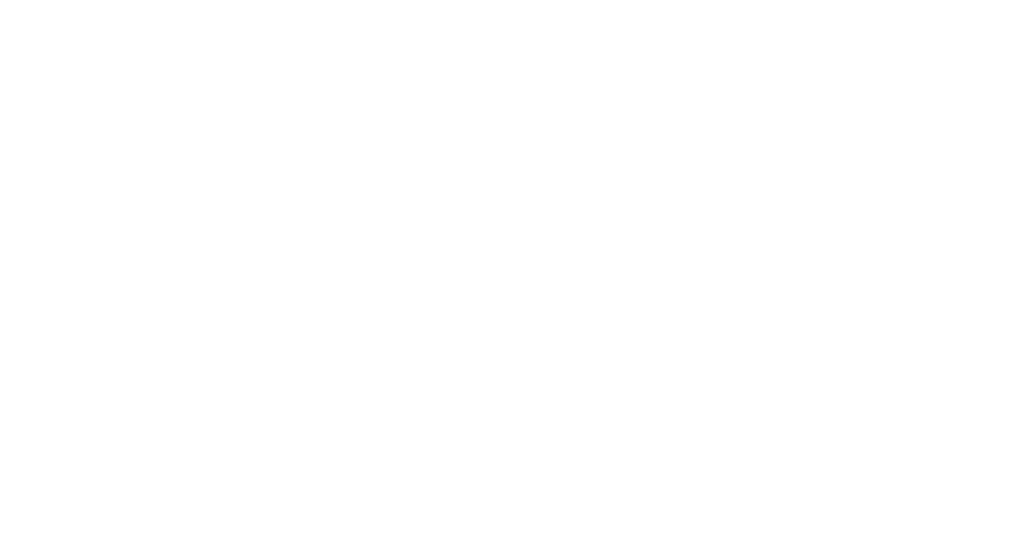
# Model space of a CAD drawing. Extents: x 327147 to 347605, y -113989 to -104075.
# Tile 15 of 16: x 343367 to 347605, y -111701 to -109482. Entities that reach past the tile are written whole.
import ezdxf

# ---------------------------------------------------------------- set-up
doc = ezdxf.new("R2010")
doc.units = 0
doc.header["$LTSCALE"] = 5
doc.header["$MEASUREMENT"] = 0
doc.layers.add('PS_TEXT', color=3, linetype='Continuous', lineweight=13)
doc.styles.add('ARIAL', font='arial.ttf')

msp = doc.modelspace()

# ---------------------------------------------------------------- texts
at = {"layer": 'PS_TEXT', "insert": (339530.06, -109482.83, -10443.61), "char_height": 50, "width": 2018.2232, "attachment_point": 1, "style": 'ARIAL'}
msp.add_mtext('{\\fArial|b0|i0|c238|p34;\\W0.85;\\LUWAGA:\\P\\Fsimplex|c238;\\l\\P\\pi-150,l150,t150;1.^IPRZED PRZYSTĄPIENIEM DO REALIZACJI WZMOCNIEŃ, NALEŻY ODPOWIEDNIO PRZYGOTOWAĆ POWIERZCHNIE ISTNIEJĄCYCH ELEMENTÓW (POPRZEZ ZABIEGI POLEPSZAJĄCE PRZYCZEPNOŚĆ "NOWEGO" BETONU).\\P2.^IPRĘTY NALEŻY WKLEJAĆ NA ODLEGŁOŚĆ MIN.250mm lub 150mm(kielich istniejącej stopy) ZA POMOCĄ SPECJALISTYCZNYCH KLEJÓW DEDYKOWANYCH DO WKLEJANIA PRĘTÓW ZBROJENIOWYCH.}', dxfattribs=at)

doc.saveas('drawing.dxf')
